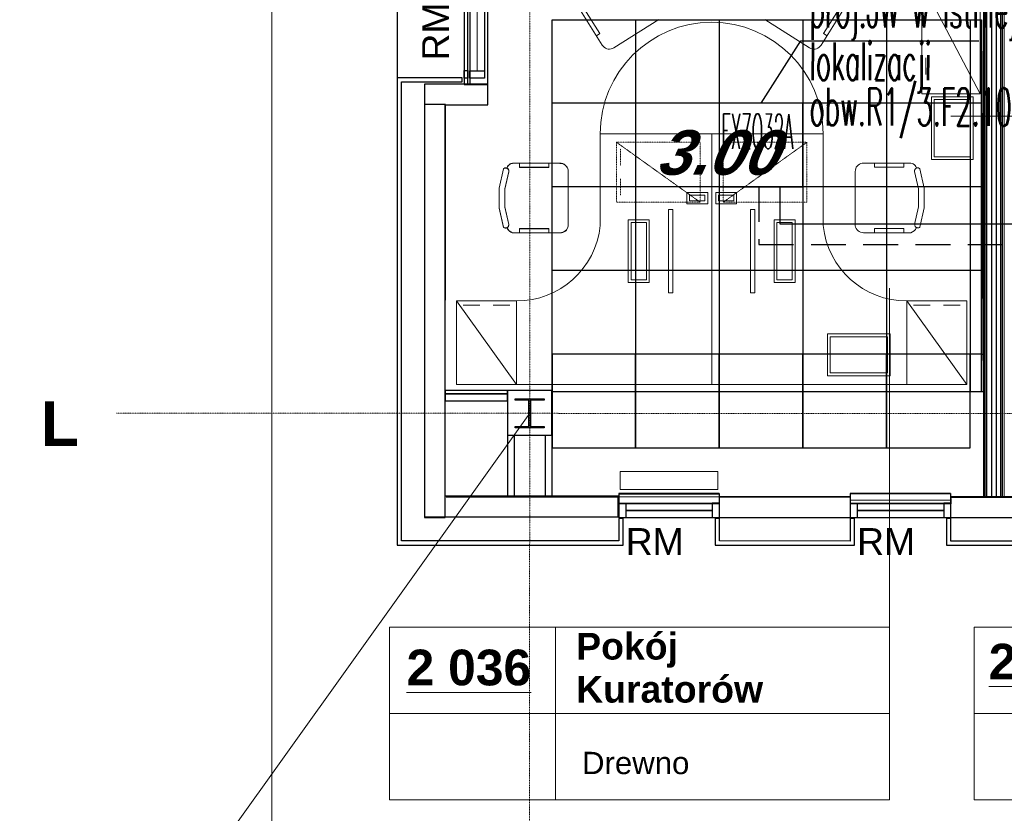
# Model space of a CAD drawing. Header units: millimetres. Extents: x -8838 to 31257, y -6224 to 3754.
# Tile 2 of 185: x -3639 to -2932, y -5550 to -4980. Entities that reach past the tile are written whole.
import ezdxf
from ezdxf.enums import TextEntityAlignment as Align

# ---------------------------------------------------------------- set-up
doc = ezdxf.new("R2010")
doc.units = ezdxf.units.MM
doc.header["$LTSCALE"] = 10
doc.header["$MEASUREMENT"] = 0
for name, pattern in [('DASHED', [0.75, 0.5, -0.25]), ('rzut 2 pietra$0$ArchiTECH.PC 2. Line Type', [0.0025, 0.0015, -0.001]), ('rzut 2 pietra$0$ArchiTECH.PC 5. Line Type', [0.0053, 0.003, -0.001, 0.0003, -0.001]), ('rzut 2 pietra$0$ArchiTECH.PC Solid Line Type', [0]), ('SUFIT_2 PIETRO$0$ArchiTECH.PC Solid Line Type', [0])]:
    doc.linetypes.add(name, pattern=pattern)
doc.layers.get('0').update_dxf_attribs({"linetype": 'CONTINUOUS', "lineweight": 9})
for name, color, linetype, lineweight in [('_Etap_5_klimatyzator_w starej_lokalizacji', 3, 'CONTINUOUS', 30), ('_Etap_5_opis', 7, 'CONTINUOUS', 30), ('_Etapy_opis', 7, 'CONTINUOUS', 18), ('IS_ARCH', 254, 'CONTINUOUS', 18), ('IS_FREON_GAZ', 22, 'DASHED', 30), ('IS_HC_FREON_CIECZ', 22, 'CONTINUOUS', 30), ('IS_UWAGI', 40, 'CONTINUOUS', 18)]:
    doc.layers.add(name, color=color, linetype=linetype, lineweight=lineweight)
for name, color, linetype in [('RP5_PODKLAD', 254, 'CONTINUOUS'), ('SUFIT_2 PIETRO$0$ELEM KONSTRUKCJI - inwent', 254, 'CONTINUOUS'), ('SUFIT_2 PIETRO$0$INWENTARYZACJA', 254, 'CONTINUOUS'), ('SUFIT_2 PIETRO$0$Kalka 1', 254, 'CONTINUOUS'), ('SUFIT_2 PIETRO$0$Layer248', 254, 'CONTINUOUS'), ('SUFIT_2 PIETRO$0$Layer79', 254, 'CONTINUOUS'), ('SUFIT_2 PIETRO$0$sciany projektowane', 254, 'CONTINUOUS'), ('SUFIT_2 PIETRO$0$SUFIT NOWY 39', 254, 'CONTINUOUS'), ('SUFIT_2 PIETRO$0$TYP SUFITÓW_NOWYCH', 254, 'CONTINUOUS')]:
    doc.layers.add(name, color=color, linetype=linetype)
doc.layers.get('0').freeze()
doc.styles.add('romans1', font='simplex.shx', dxfattribs={"width": 0.8})
doc.styles.add('rzut 2 pietra$0$ArchiTECHStyle1', font='arial.ttf', dxfattribs={"height": 0.16})
doc.styles.add('rzut 2 pietra$0$ArchiTECHStyle2', font='arialbd.ttf', dxfattribs={"height": 0.192})
doc.styles.add('SUFIT_2 PIETRO$0$ArchiTECHStyle1', font='arialbi.ttf', dxfattribs={"oblique": 15, "height": 0.32})

# ---------------------------------------------------------------- blocks, each defined once
blk = doc.blocks.new('jw_FXZQ32A')
blk.add_lwpolyline([(0, 0), (60, 0), (60, 60), (0, 60)], close=True)
at = {"color": 7, "style": 'romans1', "width": 0.35}
blk.add_text('FXZQ32A', height=25, rotation=359.91893, dxfattribs=at).set_placement((1.49, 27.37))

msp = doc.modelspace()

# ---------------------------------------------------------------- linework, layer by layer
at = {"layer": '_Etap_5_opis'}
for p, q in [((-3106.72, -5040.38), (-3078.28, -4995.56)), ((-3078.28, -4995.56), (-2950.4, -4995.56))]:
    msp.add_line(p, q, dxfattribs=at)
at = {"layer": '_Etapy_opis', "color": 3}
msp.add_lwpolyline([(3387.76, -3694.17), (-3457.77, -3694.17), (-3457.77, -5859.46), (4191.22, -5859.46), (4191.22, -3961.27), (3489.57, -3961.21), (3387.76, -3694.17)], dxfattribs=at)
at = {"layer": 'IS_ARCH', "linetype": 'rzut 2 pietra$0$ArchiTECH.PC 5. Line Type'}
for p, q in [((-3272.53, -3086.52), (-3272.84, -6170.68)), ((-3569.09, -5262.89), (7882.41, -5264.04))]:
    msp.add_line(p, q, dxfattribs=at)
at = {"layer": 'IS_ARCH', "linetype": 'rzut 2 pietra$0$ArchiTECH.PC Solid Line Type'}
for p, q in [((-3368.53, -3968.69), (-3367.72, -5022.08)), ((-3319.72, -4015.94), (-3319.72, -5026.89)), ((-3317.19, -5026.89), (-3317.19, -4018.43)), ((-3315.66, -4020.02), (-3315.66, -5026.89)), ((-3310.44, -5017.09), (-3310.44, -4024.08)), ((-3305.13, -4030.44), (-3305.13, -5022.43)), ((-3302.72, -5026.89), (-3302.72, -4032.94)), ((-2947.24, -4792.94), (-2947.24, -5322.97)), ((-2945.99, -5322.97), (-2945.99, -4792.94)), ((-2944.74, -5322.97), (-2944.74, -4792.94)), ((-2941.41, -4792.94), (-2941.41, -5322.97)), ((-2938.07, -4792.94), (-2938.07, -5322.97)), ((-2934.74, -5322.97), (-2934.74, -4792.94)), ((-2933.49, -5322.97), (-2933.49, -4792.94)), ((-2932.24, -5322.97), (-2932.24, -4792.94)), ((-2991.5, -4953.68), (-2991.5, -5033.68)), ((-2949.5, -5033.68), (-2991.5, -4953.68)), ((-2949.5, -5033.68), (-2949.5, -4953.68)), ((-3238.74, -4969.82), (-3220.67, -4998.62)), ((-3222.38, -4990.25), (-3233.54, -4972.46)), ((-3045.58, -4969.82), (-3063.65, -4998.62)), ((-3061.94, -4990.25), (-3050.78, -4972.46)), ((-3212.4, -5000.52), (-3180.21, -4980.32)), ((-3071.92, -5000.52), (-3104.11, -4980.32)), ((-3224.92, -4991.85), (-3222.38, -4990.25)), ((-3059.4, -4991.85), (-3061.94, -4990.25)), ((-3220.05, -4999.47), (-3220.67, -4998.62)), ((-3219.29, -5000.19), (-3220.05, -4999.47)), ((-3218.41, -5000.77), (-3219.29, -5000.19)), ((-3217.44, -5001.18), (-3218.41, -5000.77)), ((-3216.42, -5001.42), (-3217.44, -5001.18)), ((-3213.32, -5001.01), (-3214.33, -5001.33)), ((-3212.4, -5000.52), (-3213.32, -5001.01)), ((-3071.93, -5000.52), (-3071, -5001.01)), ((-3071, -5001.01), (-3070, -5001.33)), ((-3067.9, -5001.42), (-3066.88, -5001.18)), ((-3066.88, -5001.18), (-3065.91, -5000.77)), ((-3065.91, -5000.77), (-3065.03, -5000.19)), ((-3065.03, -5000.19), (-3064.27, -4999.47)), ((-3064.27, -4999.47), (-3063.65, -4998.62)), ((-3215.37, -5001.47), (-3216.42, -5001.42)), ((-3214.33, -5001.33), (-3215.37, -5001.47)), ((-3070, -5001.33), (-3068.95, -5001.47)), ((-3068.95, -5001.47), (-3067.9, -5001.42)), ((-2988.5, -5019.68), (-2988.5, -5007.68)), ((-3367.72, -5022.08), (-3367.72, -5354.53)), ((-3321.22, -5022.08), (-3367.72, -5022.08)), ((-3321.22, -5025.08), (-3321.22, -5022.08)), ((-3319.72, -5016.9), (-3317.23, -5016.9)), ((-3319.72, -5022.42), (-3319.72, -5016.9)), ((-3317.23, -5016.9), (-3317.23, -5022.42)), ((-3315.66, -5022.43), (-3315.66, -5017.09)), ((-3315.66, -5017.09), (-3305.22, -5017.09)), ((-3305.22, -5017.09), (-3305.22, -5022.43)), ((-3364.72, -5354.53), (-3364.72, -5025.08)), ((-3364.72, -5025.08), (-3321.22, -5025.08)), ((-3302.72, -5026.53), (-3348.29, -5026.53)), ((-3348.29, -5026.53), (-3348.29, -5337.58)), ((-3317.23, -5022.42), (-3319.72, -5022.42)), ((-3319.72, -5026.89), (-3302.72, -5026.89)), ((-3305.22, -5022.43), (-3315.66, -5022.43)), ((-3302.72, -5041.53), (-3302.72, -5026.53)), ((-2991.5, -5033.68), (-2949.5, -5033.68)), ((-2954.47, -5035.72), (-2984.47, -5035.72)), ((-2984.47, -5035.72), (-2984.47, -5080.72)), ((-2954.47, -5080.72), (-2954.47, -5035.72)), ((-2949.5, -5033.68), (-2949.5, -5033.68)), ((-3348.26, -5041.31), (-3348.29, -5337.31)), ((-3333.26, -5041.31), (-3348.26, -5041.31)), ((-3333.29, -5322.32), (-3333.26, -5041.31)), ((-3333.29, -5041.53), (-3302.72, -5041.53)), ((-3333.29, -5337.58), (-3333.29, -5041.53)), ((-2982.47, -5078.72), (-2982.47, -5037.72)), ((-2982.47, -5037.72), (-2956.47, -5037.72)), ((-2956.47, -5037.72), (-2956.47, -5078.72)), ((-2833.9, -5049.52), (-2970.65, -5049.53)), ((-3222.14, -5062.23), (-3222.14, -5128.17)), ((-3222.14, -5062.23), (-3142.16, -5062.23)), ((-3142.16, -5062.23), (-3142.16, -5242.23)), ((-3142.16, -5062.23), (-3142.16, -5242.23)), ((-3062.18, -5062.23), (-3142.16, -5062.23)), ((-3062.18, -5062.23), (-3062.18, -5128.17)), ((-3142.16, -5228.21), (-3142.16, -5068.21)), ((-2956.47, -5078.72), (-2982.47, -5078.72)), ((-3288.98, -5086.66), (-3288.64, -5085.83)), ((-3288.64, -5085.83), (-3288.15, -5085.07)), ((-3288.61, -5085.99), (-3288.12, -5085.24)), ((-3288.15, -5085.07), (-3287.53, -5084.43)), ((-3288.12, -5085.24), (-3287.5, -5084.6)), ((-3287.53, -5084.43), (-3286.8, -5083.91)), ((-3287.5, -5084.6), (-3286.77, -5084.08)), ((-3286.8, -5083.91), (-3285.98, -5083.54)), ((-3286.77, -5084.08), (-3285.95, -5083.71)), ((-3285.98, -5083.54), (-3285.11, -5083.34)), ((-3285.95, -5083.71), (-3285.08, -5083.51)), ((-3251.07, -5083.3), (-3285.07, -5083.3)), ((-3251.04, -5083.47), (-3285.04, -5083.47)), ((-3280.07, -5083.3), (-3280.07, -5086.3)), ((-3280.04, -5083.47), (-3280.04, -5086.47)), ((-3259.07, -5086.3), (-3259.07, -5083.3)), ((-3259.04, -5086.47), (-3259.04, -5083.47)), ((-3251.11, -5083.4), (-3250.07, -5083.45)), ((-3251.08, -5083.57), (-3250.04, -5083.62)), ((-3250.07, -5083.45), (-3249.05, -5083.7)), ((-3250.04, -5083.62), (-3249.02, -5083.87)), ((-3249.05, -5083.7), (-3248.09, -5084.12)), ((-3249.02, -5083.87), (-3248.06, -5084.29)), ((-3248.09, -5084.12), (-3247.23, -5084.71)), ((-3248.06, -5084.29), (-3247.2, -5084.88)), ((-3247.23, -5084.71), (-3246.49, -5085.45)), ((-3247.2, -5084.88), (-3246.46, -5085.62)), ((-3246.49, -5085.45), (-3245.9, -5086.32)), ((-3246.46, -5085.62), (-3245.87, -5086.48)), ((-3037.83, -5085.45), (-3038.42, -5086.32)), ((-3037.09, -5084.71), (-3037.83, -5085.45)), ((-3036.23, -5084.12), (-3037.09, -5084.71)), ((-3035.27, -5083.7), (-3036.23, -5084.12)), ((-3034.26, -5083.45), (-3035.27, -5083.7)), ((-3033.21, -5083.4), (-3034.26, -5083.45)), ((-3033.25, -5083.3), (-2999.25, -5083.3)), ((-3025.25, -5086.3), (-3025.25, -5083.3)), ((-3004.25, -5083.3), (-3004.25, -5086.3)), ((-2998.34, -5083.54), (-2999.21, -5083.34)), ((-2997.52, -5083.91), (-2998.34, -5083.54)), ((-2996.79, -5084.43), (-2997.52, -5083.91)), ((-2996.17, -5085.07), (-2996.79, -5084.43)), ((-2995.68, -5085.83), (-2996.17, -5085.07)), ((-2995.34, -5086.66), (-2995.68, -5085.83)), ((-2984.47, -5080.72), (-2954.47, -5080.72)), ((-3294.68, -5101.18), (-3291.55, -5087.3)), ((-3294.65, -5101.35), (-3291.53, -5087.47)), ((-3291.54, -5087.32), (-3291.23, -5087.07)), ((-3291.51, -5087.48), (-3291.2, -5087.24)), ((-3291.23, -5087.07), (-3290.87, -5086.88)), ((-3291.2, -5087.24), (-3290.84, -5087.05)), ((-3290.87, -5086.88), (-3290.49, -5086.75)), ((-3290.84, -5087.05), (-3290.46, -5086.92)), ((-3290.6, -5101.86), (-3287.64, -5089.32)), ((-3290.57, -5102.03), (-3287.61, -5089.49)), ((-3290.49, -5086.75), (-3290.09, -5086.7)), ((-3290.46, -5086.92), (-3290.06, -5086.87)), ((-3290.09, -5086.7), (-3289.69, -5086.71)), ((-3290.06, -5086.87), (-3289.66, -5086.88)), ((-3289.69, -5086.71), (-3289.29, -5086.8)), ((-3289.66, -5086.88), (-3289.26, -5086.97)), ((-3289.29, -5086.8), (-3288.92, -5086.95)), ((-3289.26, -5086.97), (-3288.89, -5087.12)), ((-3288.95, -5086.83), (-3288.61, -5085.99)), ((-3288.92, -5086.95), (-3288.58, -5087.17)), ((-3288.89, -5087.12), (-3288.55, -5087.33)), ((-3288.58, -5087.17), (-3288.28, -5087.44)), ((-3288.55, -5087.33), (-3288.25, -5087.61)), ((-3288.28, -5087.44), (-3288.04, -5087.75)), ((-3288.25, -5087.61), (-3288.01, -5087.92)), ((-3288.04, -5087.75), (-3287.85, -5088.11)), ((-3288.01, -5087.92), (-3287.82, -5088.28)), ((-3287.85, -5088.11), (-3287.73, -5088.49)), ((-3287.82, -5088.28), (-3287.7, -5088.66)), ((-3287.73, -5088.49), (-3287.67, -5088.89)), ((-3287.7, -5088.66), (-3287.65, -5089.06)), ((-3287.67, -5088.89), (-3287.69, -5089.3)), ((-3287.65, -5089.06), (-3287.66, -5089.46)), ((-3280.07, -5086.3), (-3259.07, -5086.3)), ((-3280.04, -5086.47), (-3259.04, -5086.47)), ((-3245.9, -5086.32), (-3245.47, -5087.27)), ((-3245.87, -5086.48), (-3245.44, -5087.44)), ((-3245.47, -5087.27), (-3245.23, -5088.29)), ((-3245.44, -5087.44), (-3245.2, -5088.46)), ((-3245.23, -5088.29), (-3245.18, -5089.33)), ((-3245.2, -5088.46), (-3245.15, -5089.5)), ((-3245.07, -5127.3), (-3245.07, -5089.3)), ((-3245.04, -5127.47), (-3245.04, -5089.47)), ((-3039.25, -5127.3), (-3039.25, -5089.3)), ((-3039.09, -5088.29), (-3039.14, -5089.33)), ((-3038.85, -5087.27), (-3039.09, -5088.29)), ((-3038.42, -5086.32), (-3038.85, -5087.27)), ((-3004.25, -5086.3), (-3025.25, -5086.3)), ((-2993.72, -5101.86), (-2996.68, -5089.32)), ((-2996.59, -5088.49), (-2996.65, -5088.89)), ((-2996.65, -5088.89), (-2996.63, -5089.3)), ((-2996.47, -5088.11), (-2996.59, -5088.49)), ((-2996.29, -5087.75), (-2996.47, -5088.11)), ((-2996.04, -5087.44), (-2996.29, -5087.75)), ((-2995.74, -5087.17), (-2996.04, -5087.44)), ((-2995.4, -5086.95), (-2995.74, -5087.17)), ((-2995.03, -5086.8), (-2995.4, -5086.95)), ((-2994.64, -5086.71), (-2995.03, -5086.8)), ((-2994.23, -5086.7), (-2994.64, -5086.71)), ((-2993.83, -5086.75), (-2994.23, -5086.7)), ((-2993.45, -5086.88), (-2993.83, -5086.75)), ((-2993.1, -5087.07), (-2993.45, -5086.88)), ((-2992.78, -5087.32), (-2993.1, -5087.07)), ((-2989.64, -5101.18), (-2992.77, -5087.3)), ((-3294.68, -5115.41), (-3294.68, -5101.18)), ((-3294.65, -5115.58), (-3294.65, -5101.35)), ((-3290.6, -5114.74), (-3290.6, -5101.86)), ((-3290.57, -5114.9), (-3290.57, -5102.03)), ((-3145.02, -5104.43), (-3160.02, -5104.43)), ((-3160.02, -5104.43), (-3160.02, -5112.43)), ((-3158.02, -5110.43), (-3158.02, -5106.43)), ((-3158.02, -5106.43), (-3147.02, -5106.43)), ((-3147.02, -5106.43), (-3147.02, -5110.43)), ((-3145.02, -5112.43), (-3145.02, -5104.43)), ((-3139.31, -5112.43), (-3139.31, -5104.43)), ((-3139.31, -5104.43), (-3124.31, -5104.43)), ((-3126.31, -5106.43), (-3137.31, -5106.43)), ((-3137.31, -5106.43), (-3137.31, -5110.43)), ((-3126.31, -5110.43), (-3126.31, -5106.43)), ((-3124.31, -5104.43), (-3124.31, -5112.43)), ((-2993.72, -5114.74), (-2993.72, -5101.86)), ((-2989.64, -5115.41), (-2989.64, -5101.18)), ((-3160.02, -5112.43), (-3145.02, -5112.43)), ((-3147.02, -5110.43), (-3158.02, -5110.43)), ((-3124.31, -5112.43), (-3139.31, -5112.43)), ((-3137.31, -5110.43), (-3126.31, -5110.43)), ((-3291.55, -5129.29), (-3294.68, -5115.41)), ((-3291.53, -5129.46), (-3294.65, -5115.58)), ((-3287.64, -5127.27), (-3290.6, -5114.74)), ((-3287.61, -5127.44), (-3290.57, -5114.9)), ((-3173.09, -5176.5), (-3173.09, -5116.5)), ((-3173.09, -5116.5), (-3170.09, -5116.5)), ((-3170.09, -5116.5), (-3170.09, -5176.5)), ((-3114.23, -5116.5), (-3114.23, -5176.5)), ((-3111.23, -5116.5), (-3114.23, -5116.5)), ((-3111.23, -5176.5), (-3111.23, -5116.5)), ((-2996.68, -5127.27), (-2993.72, -5114.74)), ((-2992.77, -5129.29), (-2989.64, -5115.41)), ((-3287.87, -5128.16), (-3288.02, -5128.54)), ((-3287.84, -5128.32), (-3287.99, -5128.71)), ((-3287.79, -5127.75), (-3287.87, -5128.16)), ((-3287.76, -5127.92), (-3287.84, -5128.32)), ((-3287.78, -5127.34), (-3287.79, -5127.75)), ((-3287.75, -5127.51), (-3287.76, -5127.92)), ((-3245.07, -5127.29), (-3245.15, -5128.34)), ((-3245.04, -5127.46), (-3245.12, -5128.51)), ((-3201.98, -5169), (-3201.98, -5124)), ((-3201.98, -5124), (-3186.98, -5124)), ((-3188.98, -5126), (-3199.98, -5126)), ((-3199.98, -5126), (-3199.98, -5167)), ((-3188.98, -5167), (-3188.98, -5126)), ((-3186.98, -5124), (-3186.98, -5169)), ((-3097.34, -5124), (-3097.34, -5169)), ((-3082.34, -5124), (-3097.34, -5124)), ((-3095.34, -5126), (-3084.34, -5126)), ((-3095.34, -5167), (-3095.34, -5126)), ((-3084.34, -5126), (-3084.34, -5167)), ((-3082.34, -5169), (-3082.34, -5124)), ((-3039.25, -5127.29), (-3039.17, -5128.34)), ((-2996.54, -5127.34), (-2996.53, -5127.75)), ((-2996.53, -5127.75), (-2996.45, -5128.16)), ((-2996.45, -5128.16), (-2996.3, -5128.54)), ((-3291.19, -5129.5), (-3291.53, -5129.27)), ((-3291.17, -5129.67), (-3291.5, -5129.44)), ((-3290.82, -5129.67), (-3291.19, -5129.5)), ((-3290.79, -5129.84), (-3291.17, -5129.67)), ((-3290.42, -5129.77), (-3290.82, -5129.67)), ((-3290.39, -5129.94), (-3290.79, -5129.84)), ((-3290.01, -5129.8), (-3290.42, -5129.77)), ((-3289.98, -5129.96), (-3290.39, -5129.94)), ((-3289.6, -5129.75), (-3290.01, -5129.8)), ((-3289.57, -5129.92), (-3289.98, -5129.96)), ((-3289.21, -5129.63), (-3289.6, -5129.75)), ((-3289.18, -5129.8), (-3289.57, -5129.92)), ((-3288.84, -5129.44), (-3289.21, -5129.63)), ((-3288.81, -5129.61), (-3289.18, -5129.8)), ((-3288.26, -5130.94), (-3288.9, -5129.76)), ((-3288.23, -5131.11), (-3288.88, -5129.93)), ((-3288.52, -5129.19), (-3288.84, -5129.44)), ((-3288.49, -5129.36), (-3288.81, -5129.61)), ((-3288.24, -5128.89), (-3288.52, -5129.19)), ((-3288.21, -5129.05), (-3288.49, -5129.36)), ((-3287.37, -5131.96), (-3288.26, -5130.94)), ((-3288.02, -5128.54), (-3288.24, -5128.89)), ((-3287.34, -5132.13), (-3288.23, -5131.11)), ((-3287.99, -5128.71), (-3288.21, -5129.05)), ((-3286.29, -5132.76), (-3287.37, -5131.96)), ((-3286.26, -5132.93), (-3287.34, -5132.13)), ((-3285.05, -5133.3), (-3286.29, -5132.76)), ((-3285.03, -5133.47), (-3286.26, -5132.93)), ((-3285.07, -5133.3), (-3251.07, -5133.3)), ((-3285.04, -5133.47), (-3251.04, -5133.47)), ((-3259.07, -5130.3), (-3280.07, -5130.3)), ((-3280.07, -5130.3), (-3280.07, -5133.3)), ((-3259.04, -5130.47), (-3280.04, -5130.47)), ((-3280.04, -5130.47), (-3280.04, -5133.47)), ((-3259.07, -5133.3), (-3259.07, -5130.3)), ((-3259.04, -5133.47), (-3259.04, -5130.47)), ((-3250.03, -5133.22), (-3251.08, -5133.3)), ((-3250, -5133.39), (-3251.05, -5133.46)), ((-3249.01, -5132.96), (-3250.03, -5133.22)), ((-3248.98, -5133.13), (-3250, -5133.39)), ((-3248.05, -5132.52), (-3249.01, -5132.96)), ((-3248.02, -5132.69), (-3248.98, -5133.13)), ((-3247.19, -5131.92), (-3248.05, -5132.52)), ((-3247.16, -5132.09), (-3248.02, -5132.69)), ((-3246.45, -5131.18), (-3247.19, -5131.92)), ((-3246.42, -5131.35), (-3247.16, -5132.09)), ((-3245.85, -5130.32), (-3246.45, -5131.18)), ((-3245.82, -5130.49), (-3246.42, -5131.35)), ((-3245.41, -5129.36), (-3245.85, -5130.32)), ((-3245.38, -5129.53), (-3245.82, -5130.49)), ((-3245.15, -5128.34), (-3245.41, -5129.36)), ((-3245.12, -5128.51), (-3245.38, -5129.53)), ((-3039.17, -5128.34), (-3038.91, -5129.36)), ((-3038.91, -5129.36), (-3038.48, -5130.32)), ((-3038.48, -5130.32), (-3037.88, -5131.18)), ((-3037.88, -5131.18), (-3037.13, -5131.92)), ((-3037.13, -5131.92), (-3036.27, -5132.52)), ((-3036.27, -5132.52), (-3035.31, -5132.96)), ((-3035.31, -5132.96), (-3034.29, -5133.22)), ((-3034.29, -5133.22), (-3033.25, -5133.3)), ((-2999.25, -5133.3), (-3033.25, -5133.3)), ((-3025.25, -5133.3), (-3025.25, -5130.3)), ((-3025.25, -5130.3), (-3004.25, -5130.3)), ((-3004.25, -5130.3), (-3004.25, -5133.3)), ((-2999.27, -5133.3), (-2998.03, -5132.76)), ((-2998.03, -5132.76), (-2996.95, -5131.96)), ((-2996.95, -5131.96), (-2996.06, -5130.94)), ((-2996.3, -5128.54), (-2996.08, -5128.89)), ((-2996.08, -5128.89), (-2995.81, -5129.19)), ((-2996.06, -5130.94), (-2995.42, -5129.76)), ((-2995.81, -5129.19), (-2995.48, -5129.44)), ((-2995.48, -5129.44), (-2995.11, -5129.63)), ((-2995.11, -5129.63), (-2994.72, -5129.75)), ((-2994.72, -5129.75), (-2994.31, -5129.8)), ((-2994.31, -5129.8), (-2993.9, -5129.77)), ((-2993.9, -5129.77), (-2993.5, -5129.67)), ((-2993.5, -5129.67), (-2993.13, -5129.5)), ((-2993.13, -5129.5), (-2992.79, -5129.27)), ((-3186.98, -5169), (-3201.98, -5169)), ((-3199.98, -5167), (-3188.98, -5167)), ((-3097.34, -5169), (-3082.34, -5169)), ((-3084.34, -5167), (-3095.34, -5167)), ((-3170.09, -5176.5), (-3173.09, -5176.5)), ((-3114.23, -5176.5), (-3111.23, -5176.5)), ((-3014.62, -5416.5), (-3014.62, -5173.03)), ((-3325.16, -5242.23), (-3325.16, -5182.23)), ((-3325.16, -5182.23), (-3282.16, -5182.23)), ((-3282.16, -5242.23), (-3325.16, -5182.23)), ((-3282.16, -5182.23), (-3282.16, -5242.23)), ((-3282.16, -5242.23), (-3282.16, -5182.23)), ((-3002.16, -5242.23), (-3002.16, -5182.23)), ((-3002.16, -5182.23), (-2959.16, -5182.23)), ((-2959.16, -5242.23), (-3002.16, -5182.23)), ((-3002.16, -5242.23), (-3002.16, -5182.23)), ((-2959.16, -5182.23), (-2959.16, -5242.23)), ((-3308.41, -5185.23), (-3320.41, -5185.23)), ((-3286.91, -5185.23), (-3298.91, -5185.23)), ((-2985.41, -5185.23), (-2997.41, -5185.23)), ((-2963.91, -5185.23), (-2975.91, -5185.23)), ((-3014.07, -5205.95), (-3059.07, -5205.95)), ((-3059.07, -5205.95), (-3059.07, -5235.95)), ((-3014.07, -5235.95), (-3014.07, -5205.95)), ((-3057.07, -5233.95), (-3057.07, -5207.95)), ((-3057.07, -5207.95), (-3016.07, -5207.95)), ((-3016.07, -5207.95), (-3016.07, -5233.95)), ((-3016.07, -5233.95), (-3057.07, -5233.95)), ((-3059.07, -5235.95), (-3014.07, -5235.95)), ((-3333.29, -5246.54), (-3333.29, -5249.04)), ((-3288.75, -5246.54), (-3333.29, -5246.54)), ((-3288.75, -5246.54), (-3333.29, -5246.54)), ((-3333.29, -5246.54), (-3333.29, -5254.04)), ((-3282.16, -5242.23), (-3325.16, -5242.23)), ((-3288.75, -5249.04), (-3288.75, -5246.54)), ((-3288.75, -5254.04), (-3288.75, -5246.54)), ((-3256.75, -5246.54), (-3288.75, -5246.54)), ((-3288.75, -5246.54), (-3288.75, -5278.54)), ((-3256.75, -5246.54), (-3288.75, -5246.54)), ((-3288.75, -5246.54), (-3288.75, -5278.54)), ((-3282.16, -5242.23), (-3282.16, -5242.23)), ((-3282.16, -5242.23), (-2998.15, -5242.23)), ((-3256.75, -5278.54), (-3256.75, -5246.54)), ((-3256.75, -5246.54), (-3256.75, -5246.54)), ((-3256.75, -5278.54), (-3256.75, -5246.54)), ((-3256.75, -5246.54), (-3256.75, -5246.54)), ((-2959.16, -5242.23), (-3002.16, -5242.23)), ((-2959.16, -5242.23), (-2959.16, -5242.23)), ((-3333.29, -5249.04), (-3288.75, -5249.04)), ((-3288.75, -5249.04), (-3333.29, -5249.04)), ((-3333.29, -5254.04), (-3288.75, -5254.04)), ((-3283.25, -5252.42), (-3262.25, -5252.42)), ((-3283.25, -5253.42), (-3283.25, -5252.42)), ((-3283.25, -5252.42), (-3262.25, -5252.42)), ((-3283.25, -5253.42), (-3283.25, -5252.42)), ((-3273.25, -5253.42), (-3283.25, -5253.42)), ((-3273.25, -5253.42), (-3283.25, -5253.42)), ((-3273.25, -5272.42), (-3273.25, -5253.42)), ((-3273.25, -5272.42), (-3273.25, -5253.42)), ((-3262.25, -5253.42), (-3272.25, -5253.42)), ((-3272.25, -5253.42), (-3272.25, -5272.42)), ((-3262.25, -5253.42), (-3272.25, -5253.42)), ((-3272.25, -5253.42), (-3272.25, -5272.42)), ((-3262.25, -5252.42), (-3262.25, -5253.42)), ((-3262.25, -5252.42), (-3262.25, -5253.42)), ((-3283.25, -5273.42), (-3283.25, -5272.42)), ((-3283.25, -5272.42), (-3273.25, -5272.42)), ((-3283.25, -5273.42), (-3283.25, -5272.42)), ((-3283.25, -5272.42), (-3273.25, -5272.42)), ((-3262.25, -5273.42), (-3283.25, -5273.42)), ((-3262.25, -5273.42), (-3283.25, -5273.42)), ((-3272.25, -5272.42), (-3262.25, -5272.42)), ((-3272.25, -5272.42), (-3262.25, -5272.42)), ((-3262.25, -5272.42), (-3262.25, -5273.42)), ((-3262.25, -5272.42), (-3262.25, -5273.42)), ((-3288.75, -5278.54), (-3256.75, -5278.54)), ((-3288.75, -5278.54), (-3256.75, -5278.54)), ((-3283.75, -5278.94), (-3288.75, -5278.94)), ((-3288.75, -5278.94), (-3288.75, -5322.61)), ((-3283.75, -5322.61), (-3283.75, -5278.94)), ((-3256.68, -5278.94), (-3261.68, -5278.94)), ((-3261.68, -5278.94), (-3261.68, -5322.61)), ((-3256.68, -5322.61), (-3256.68, -5278.94)), ((-3207.77, -5304.67), (-3207.77, -5317.67)), ((-3137.77, -5304.67), (-3207.77, -5304.67)), ((-3207.77, -5304.67), (-3207.77, -5317.67)), ((-3137.77, -5304.67), (-3207.77, -5304.67)), ((-3137.77, -5317.67), (-3137.77, -5304.67)), ((-3137.77, -5317.67), (-3137.77, -5304.67)), ((-3207.77, -5317.67), (-3137.77, -5317.67)), ((-3207.77, -5317.67), (-3137.77, -5317.67)), ((-3209.27, -5322.33), (-3333.29, -5322.32)), ((-3332.75, -5322.94), (-3208.73, -5322.95)), ((-3288.75, -5322.61), (-3283.75, -5322.61)), ((-3261.68, -5322.61), (-3256.68, -5322.61)), ((-3209.27, -5337.33), (-3209.27, -5322.33)), ((-3136.73, -5320.49), (-3208.73, -5320.55)), ((-3208.73, -5320.55), (-3208.73, -5322.55)), ((-3136.73, -5320.9), (-3208.73, -5320.95)), ((-3208.73, -5320.95), (-3208.73, -5322.95)), ((-3208.73, -5322.55), (-3208.73, -5337.55)), ((-3208.73, -5322.55), (-3208.73, -5327.55)), ((-3208.73, -5322.95), (-3136.73, -5322.96)), ((-3208.73, -5322.95), (-3208.73, -5327.95)), ((-3208.73, -5322.95), (-3208.73, -5337.95)), ((-3136.73, -5320.49), (-3136.72, -5327.49)), ((-3136.73, -5320.9), (-3136.72, -5327.9)), ((-3136.73, -5322.56), (-3042.73, -5322.57)), ((-3136.73, -5322.56), (-3136.73, -5337.56)), ((-3136.73, -5322.96), (-3136.73, -5337.96)), ((-3136.73, -5322.96), (-3042.73, -5322.97)), ((-2970.73, -5320.37), (-3042.73, -5320.42)), ((-3042.73, -5320.42), (-3042.73, -5322.42)), ((-2970.73, -5320.77), (-3042.73, -5320.82)), ((-3042.73, -5320.82), (-3042.73, -5322.82)), ((-3042.73, -5322.42), (-3042.73, -5327.42)), ((-3042.73, -5322.57), (-3042.73, -5337.57)), ((-3042.73, -5322.82), (-3042.73, -5327.82)), ((-3042.73, -5322.97), (-3042.73, -5337.97)), ((-3042.73, -5325.32), (-2970.72, -5325.27)), ((-2970.73, -5322.57), (-2970.74, -5337.57)), ((-2970.73, -5322.98), (-2970.74, -5337.98)), ((-2970.73, -5320.37), (-2970.72, -5327.37)), ((-2970.73, -5320.77), (-2970.72, -5327.77)), ((-2970.73, -5322.57), (-2923.75, -5322.58)), ((-2970.73, -5322.98), (-2923.75, -5322.98)), ((-2947.24, -5322.97), (-2932.24, -5322.97)), ((-3136.74, -5327.49), (-3208.73, -5327.55)), ((-3208.73, -5327.55), (-3208.72, -5337.55)), ((-3208.73, -5327.55), (-3208.72, -5337.55)), ((-3203.73, -5327.55), (-3208.73, -5327.55)), ((-3136.74, -5327.9), (-3208.73, -5327.95)), ((-3203.73, -5327.95), (-3208.73, -5327.95)), ((-3208.73, -5327.95), (-3208.72, -5337.95)), ((-3208.73, -5327.95), (-3208.72, -5337.95)), ((-3203.73, -5327.55), (-3203.72, -5337.55)), ((-3203.73, -5327.95), (-3203.72, -5337.95)), ((-3141.73, -5332.5), (-3203.73, -5332.55)), ((-3141.73, -5332.9), (-3203.73, -5332.95)), ((-3136.74, -5327.49), (-3141.74, -5327.5)), ((-3141.74, -5327.5), (-3141.73, -5337.5)), ((-3136.74, -5327.9), (-3141.74, -5327.9)), ((-3141.74, -5327.9), (-3141.73, -5337.9)), ((-3136.74, -5327.49), (-3136.73, -5337.49)), ((-3136.74, -5327.49), (-3136.73, -5337.49)), ((-3136.74, -5327.9), (-3136.73, -5337.9)), ((-3136.74, -5327.9), (-3136.73, -5337.9)), ((-2970.74, -5327.51), (-3042.73, -5327.57)), ((-3042.73, -5327.57), (-3042.72, -5337.57)), ((-3042.73, -5327.57), (-3042.72, -5337.57)), ((-3037.73, -5327.57), (-3042.73, -5327.57)), ((-2970.74, -5327.92), (-3042.73, -5327.97)), ((-3037.73, -5327.97), (-3042.73, -5327.97)), ((-3042.73, -5327.97), (-3042.72, -5337.97)), ((-3042.73, -5327.97), (-3042.72, -5337.97)), ((-3037.73, -5327.57), (-3037.72, -5337.57)), ((-3037.73, -5327.97), (-3037.72, -5337.97)), ((-2975.73, -5332.52), (-3037.73, -5332.57)), ((-2975.73, -5332.92), (-3037.73, -5332.97)), ((-2970.74, -5327.51), (-2975.74, -5327.52)), ((-2975.74, -5327.52), (-2975.73, -5337.52)), ((-2970.74, -5327.92), (-2975.74, -5327.92)), ((-2975.74, -5327.92), (-2975.73, -5337.92)), ((-2970.74, -5327.51), (-2970.73, -5337.51)), ((-2970.74, -5327.51), (-2970.73, -5337.51)), ((-2970.74, -5327.92), (-2970.73, -5337.92)), ((-3348.29, -5337.31), (-3209.27, -5337.33)), ((-3348.29, -5337.31), (-3348.29, -5337.31)), ((-3348.29, -5337.58), (-3333.29, -5337.58)), ((-2856.76, -5337.93), (-3208.73, -5337.93)), ((-3205.73, -5338.34), (-3208.73, -5338.34)), ((-3208.73, -5338.34), (-3208.73, -5354.55)), ((-3205.73, -5357.55), (-3205.73, -5338.34)), ((-3136.6, -5338.34), (-3139.6, -5338.34)), ((-3139.6, -5338.34), (-3139.6, -5357.55)), ((-3136.6, -5354.56), (-3136.6, -5338.34)), ((-3039.73, -5338.34), (-3042.73, -5338.34)), ((-3042.73, -5338.34), (-3042.73, -5354.57)), ((-3039.73, -5357.57), (-3039.73, -5338.34)), ((-2970.64, -5338.34), (-2973.64, -5338.34)), ((-2973.64, -5338.34), (-2973.64, -5357.57)), ((-2970.64, -5354.57), (-2970.64, -5338.34)), ((-3367.76, -5354.53), (-3367.76, -5357.53)), ((-3367.72, -5354.53), (-3367.76, -5354.53)), ((-3367.76, -5357.53), (-3205.73, -5357.55)), ((-3208.73, -5354.55), (-3364.72, -5354.53)), ((-3139.6, -5357.55), (-3039.73, -5357.57)), ((-3042.73, -5354.57), (-3136.6, -5354.56)), ((-2973.64, -5357.57), (-2920.75, -5357.58)), ((-2923.75, -5354.58), (-2970.64, -5354.57)), ((-3373.42, -5416.5), (-3014.62, -5416.5)), ((-3373.42, -5416.5), (-3373.42, -5540.42)), ((-3254.18, -5416.5), (-3254.18, -5540.42)), ((-3014.62, -5416.5), (-3014.62, -5540.42)), ((-2953.94, -5416.5), (-2595.14, -5416.5)), ((-2953.94, -5416.5), (-2953.94, -5540.42)), ((-3373.42, -5478.46), (-3014.62, -5478.46)), ((-2953.94, -5478.46), (-2595.14, -5478.46)), ((-3373.42, -5540.42), (-3014.62, -5540.42)), ((-2953.94, -5540.42), (-2595.14, -5540.42))]:
    msp.add_line(p, q, dxfattribs=at)
at = {"layer": 'IS_ARCH', "linetype": 'rzut 2 pietra$0$ArchiTECH.PC 2. Line Type'}
for p, q in [((-3150.49, -5068.35), (-3210.49, -5068.35)), ((-3210.49, -5068.35), (-3210.49, -5111.35)), ((-3150.49, -5111.35), (-3210.49, -5068.35)), ((-3150.49, -5111.35), (-3150.49, -5068.35)), ((-3133.83, -5111.35), (-3133.83, -5068.35)), ((-3133.83, -5068.35), (-3073.83, -5068.35)), ((-3133.83, -5111.35), (-3073.83, -5068.35)), ((-3073.83, -5068.35), (-3073.83, -5111.35)), ((-3207.49, -5085.1), (-3207.49, -5073.1)), ((-3076.83, -5085.1), (-3076.83, -5073.1)), ((-3207.49, -5106.6), (-3207.49, -5094.6)), ((-3076.83, -5106.6), (-3076.83, -5094.6)), ((-3210.49, -5111.35), (-3150.49, -5111.35)), ((-3150.49, -5111.35), (-3150.49, -5111.35)), ((-3073.83, -5111.35), (-3133.83, -5111.35)), ((-3133.83, -5111.35), (-3133.83, -5111.35))]:
    msp.add_line(p, q, dxfattribs=at)
at = {"layer": 'IS_ARCH', "linetype": 'rzut 2 pietra$0$ArchiTECH.PC Solid Line Type'}
for centre, radius, start, end in [((-3142.16, -5062.23), 79.98, 0, 180), ((-3282.05, -5122.01), 60.22, 269.89072, 354.1235), ((-3002.28, -5122.01), 60.22, 185.8765, 270.10928)]:
    msp.add_arc(centre, radius, start, end, dxfattribs=at)
at = {"layer": 'IS_FREON_GAZ', "ltscale": 5}
msp.add_lwpolyline([(-3108.39, -5100.38), (-3108.39, -5141.83), (-1855.32, -5141.83), (-1855.32, -4891.58)], dxfattribs=at)
at = {"layer": 'IS_HC_FREON_CIECZ'}
msp.add_lwpolyline([(-3093.39, -5100.38), (-3093.39, -5126.83), (-1866.26, -5126.83), (-1866.26, -4891.58)], dxfattribs=at)
at = {"layer": 'IS_UWAGI'}
msp.add_line((-3272.75, -5262.92), (-3638.62, -5775.08), dxfattribs=at)
at = {"layer": 'RP5_PODKLAD', "color": 253, "ltscale": 3}
for points in [[(-3196.72, -5220.34), (-3256.72, -5220.34), (-3256.72, -5287.78), (-3196.72, -5287.78)], [(-3136.72, -5220.34), (-3196.72, -5220.34), (-3196.72, -5287.78), (-3136.72, -5287.78)], [(-3076.72, -5220.34), (-3136.72, -5220.34), (-3136.72, -5287.78), (-3076.72, -5287.78)], [(-3016.72, -5220.34), (-3076.72, -5220.34), (-3076.72, -5287.78), (-3016.72, -5287.78)], [(-2956.72, -5220.34), (-3016.72, -5220.34), (-3016.72, -5287.78), (-2956.72, -5287.78)]]:
    msp.add_lwpolyline(points, close=True, dxfattribs=at)
at = {"layer": 'SUFIT_2 PIETRO$0$ELEM KONSTRUKCJI - inwent', "linetype": 'SUFIT_2 PIETRO$0$ArchiTECH.PC Solid Line Type'}
for p, q in [((-3256.75, -5246.54), (-3288.75, -5246.54)), ((-3288.75, -5246.54), (-3288.75, -5278.54)), ((-3256.75, -5278.54), (-3256.75, -5246.54)), ((-3256.75, -5246.54), (-3256.75, -5246.54)), ((-3283.25, -5252.42), (-3262.25, -5252.42)), ((-3283.25, -5253.42), (-3283.25, -5252.42)), ((-3283.25, -5252.42), (-3262.25, -5252.42)), ((-3283.25, -5253.42), (-3283.25, -5252.42)), ((-3273.25, -5253.42), (-3283.25, -5253.42)), ((-3273.25, -5253.42), (-3283.25, -5253.42)), ((-3273.25, -5272.42), (-3273.25, -5253.42)), ((-3273.25, -5272.42), (-3273.25, -5253.42)), ((-3262.25, -5253.42), (-3272.25, -5253.42)), ((-3272.25, -5253.42), (-3272.25, -5272.42)), ((-3262.25, -5253.42), (-3272.25, -5253.42)), ((-3272.25, -5253.42), (-3272.25, -5272.42)), ((-3262.25, -5252.42), (-3262.25, -5253.42)), ((-3262.25, -5252.42), (-3262.25, -5253.42)), ((-3283.25, -5273.42), (-3283.25, -5272.42)), ((-3283.25, -5272.42), (-3273.25, -5272.42)), ((-3283.25, -5273.42), (-3283.25, -5272.42)), ((-3283.25, -5272.42), (-3273.25, -5272.42)), ((-3262.25, -5273.42), (-3283.25, -5273.42)), ((-3262.25, -5273.42), (-3283.25, -5273.42)), ((-3272.25, -5272.42), (-3262.25, -5272.42)), ((-3272.25, -5272.42), (-3262.25, -5272.42)), ((-3262.25, -5272.42), (-3262.25, -5273.42)), ((-3262.25, -5272.42), (-3262.25, -5273.42)), ((-3288.75, -5278.54), (-3256.75, -5278.54))]:
    msp.add_line(p, q, dxfattribs=at)
at = {"layer": 'SUFIT_2 PIETRO$0$INWENTARYZACJA', "linetype": 'SUFIT_2 PIETRO$0$ArchiTECH.PC Solid Line Type'}
for p, q in [((-3368.53, -3968.69), (-3367.72, -5022.08)), ((-3319.72, -4015.94), (-3319.72, -5026.89)), ((-3317.19, -5026.89), (-3317.19, -4018.43)), ((-3315.66, -4020.02), (-3315.66, -5026.89)), ((-3305.13, -4030.44), (-3305.13, -5022.43)), ((-3302.72, -5026.89), (-3302.72, -4032.94)), ((-3367.72, -5022.08), (-3367.72, -5354.53)), ((-3321.22, -5022.08), (-3367.72, -5022.08)), ((-3321.22, -5025.08), (-3321.22, -5022.08)), ((-3319.72, -5022.42), (-3319.72, -5016.9)), ((-3319.72, -5016.9), (-3317.23, -5016.9)), ((-3317.23, -5016.9), (-3317.23, -5022.42)), ((-3315.66, -5017.09), (-3305.22, -5017.09)), ((-3315.66, -5022.43), (-3315.66, -5017.09)), ((-3305.22, -5017.09), (-3305.22, -5022.43)), ((-3364.72, -5354.53), (-3364.72, -5025.08)), ((-3364.72, -5025.08), (-3321.22, -5025.08)), ((-3302.72, -5026.53), (-3348.29, -5026.53)), ((-3348.29, -5026.53), (-3348.29, -5337.58)), ((-3317.23, -5022.42), (-3319.72, -5022.42)), ((-3319.72, -5026.89), (-3302.72, -5026.89)), ((-3305.22, -5022.43), (-3315.66, -5022.43)), ((-3302.72, -5041.53), (-3302.72, -5026.53)), ((-3348.26, -5041.31), (-3348.29, -5337.31)), ((-3333.26, -5041.31), (-3348.26, -5041.31)), ((-3333.29, -5322.32), (-3333.26, -5041.31)), ((-3333.29, -5041.53), (-3302.72, -5041.53)), ((-3333.29, -5337.58), (-3333.29, -5041.53)), ((-3283.75, -5278.94), (-3288.75, -5278.94)), ((-3288.75, -5278.94), (-3288.75, -5322.61)), ((-3283.75, -5322.61), (-3283.75, -5278.94)), ((-3256.68, -5278.94), (-3261.68, -5278.94)), ((-3261.68, -5278.94), (-3261.68, -5322.61)), ((-3256.68, -5322.61), (-3256.68, -5278.94)), ((-3209.27, -5322.33), (-3333.29, -5322.32)), ((-3332.75, -5322.94), (-3208.73, -5322.95)), ((-3288.75, -5322.61), (-3283.75, -5322.61)), ((-3261.68, -5322.61), (-3256.68, -5322.61)), ((-3209.27, -5337.33), (-3209.27, -5322.33)), ((-3136.73, -5320.49), (-3208.73, -5320.55)), ((-3208.73, -5320.55), (-3208.73, -5322.55)), ((-3136.73, -5320.9), (-3208.73, -5320.95)), ((-3208.73, -5320.95), (-3208.73, -5322.95)), ((-3208.73, -5322.55), (-3208.73, -5327.55)), ((-3208.73, -5322.55), (-3208.73, -5337.55)), ((-3208.73, -5322.95), (-3208.73, -5337.95)), ((-3208.73, -5322.95), (-3208.73, -5327.95)), ((-3136.73, -5320.49), (-3136.72, -5327.49)), ((-3136.73, -5320.9), (-3136.72, -5327.9)), ((-3136.73, -5322.56), (-3136.73, -5337.56)), ((-3136.73, -5322.56), (-3042.73, -5322.57)), ((-3136.73, -5322.96), (-3042.73, -5322.97)), ((-3136.73, -5322.96), (-3136.73, -5337.96)), ((-2970.73, -5320.37), (-3042.73, -5320.42)), ((-3042.73, -5320.42), (-3042.73, -5322.42)), ((-2970.73, -5320.77), (-3042.73, -5320.82)), ((-3042.73, -5320.82), (-3042.73, -5322.82)), ((-3042.73, -5322.42), (-3042.73, -5327.42)), ((-3042.73, -5322.57), (-3042.73, -5337.57)), ((-3042.73, -5322.82), (-3042.73, -5327.82)), ((-3042.73, -5322.97), (-3042.73, -5337.97)), ((-2970.73, -5322.57), (-2970.74, -5337.57)), ((-2970.73, -5322.98), (-2970.74, -5337.98)), ((-2970.73, -5320.37), (-2970.72, -5327.37)), ((-2970.73, -5320.77), (-2970.72, -5327.77)), ((-2970.73, -5322.57), (-2923.75, -5322.58)), ((-2970.73, -5322.98), (-2923.75, -5322.98)), ((-3136.74, -5327.49), (-3208.73, -5327.55)), ((-3203.73, -5327.55), (-3208.73, -5327.55)), ((-3208.73, -5327.55), (-3208.72, -5337.55)), ((-3208.73, -5327.55), (-3208.72, -5337.55)), ((-3136.74, -5327.9), (-3208.73, -5327.95)), ((-3208.73, -5327.95), (-3208.72, -5337.95)), ((-3208.73, -5327.95), (-3208.72, -5337.95)), ((-3203.73, -5327.95), (-3208.73, -5327.95)), ((-3203.73, -5327.55), (-3203.72, -5337.55)), ((-3203.73, -5327.95), (-3203.72, -5337.95)), ((-3141.73, -5332.5), (-3203.73, -5332.55)), ((-3141.73, -5332.9), (-3203.73, -5332.95)), ((-3136.74, -5327.49), (-3141.74, -5327.5)), ((-3141.74, -5327.5), (-3141.73, -5337.5)), ((-3141.74, -5327.9), (-3141.73, -5337.9)), ((-3136.74, -5327.9), (-3141.74, -5327.9)), ((-3136.74, -5327.49), (-3136.73, -5337.49)), ((-3136.74, -5327.49), (-3136.73, -5337.49)), ((-3136.74, -5327.9), (-3136.73, -5337.9)), ((-3136.74, -5327.9), (-3136.73, -5337.9)), ((-2970.74, -5327.51), (-3042.73, -5327.57)), ((-3037.73, -5327.57), (-3042.73, -5327.57)), ((-3042.73, -5327.57), (-3042.72, -5337.57)), ((-3042.73, -5327.57), (-3042.72, -5337.57)), ((-2970.74, -5327.92), (-3042.73, -5327.97)), ((-3042.73, -5327.97), (-3042.72, -5337.97)), ((-3042.73, -5327.97), (-3042.72, -5337.97)), ((-3037.73, -5327.97), (-3042.73, -5327.97)), ((-3037.73, -5327.57), (-3037.72, -5337.57)), ((-3037.73, -5327.97), (-3037.72, -5337.97)), ((-2975.73, -5332.52), (-3037.73, -5332.57)), ((-2975.73, -5332.92), (-3037.73, -5332.97)), ((-2970.74, -5327.51), (-2975.74, -5327.52)), ((-2975.74, -5327.52), (-2975.73, -5337.52)), ((-2975.74, -5327.92), (-2975.73, -5337.92)), ((-2970.74, -5327.92), (-2975.74, -5327.92)), ((-2970.74, -5327.51), (-2970.73, -5337.51)), ((-2970.74, -5327.51), (-2970.73, -5337.51)), ((-2970.74, -5327.92), (-2970.73, -5337.92)), ((-3348.29, -5337.31), (-3209.27, -5337.33)), ((-3348.29, -5337.31), (-3348.29, -5337.31)), ((-3348.29, -5337.58), (-3333.29, -5337.58)), ((-3205.73, -5338.34), (-3208.73, -5338.34)), ((-3208.73, -5338.34), (-3208.73, -5354.55)), ((-3205.73, -5357.55), (-3205.73, -5338.34)), ((-3136.6, -5338.34), (-3139.6, -5338.34)), ((-3139.6, -5338.34), (-3139.6, -5357.55)), ((-3136.6, -5354.56), (-3136.6, -5338.34)), ((-3039.73, -5338.34), (-3042.73, -5338.34)), ((-3042.73, -5338.34), (-3042.73, -5354.57)), ((-3039.73, -5357.57), (-3039.73, -5338.34)), ((-2970.64, -5338.34), (-2973.64, -5338.34)), ((-2973.64, -5338.34), (-2973.64, -5357.57)), ((-2970.64, -5354.57), (-2970.64, -5338.34)), ((-3367.76, -5354.53), (-3367.76, -5357.53)), ((-3367.72, -5354.53), (-3367.76, -5354.53)), ((-3367.76, -5357.53), (-3205.73, -5357.55)), ((-3208.73, -5354.55), (-3364.72, -5354.53)), ((-3139.6, -5357.55), (-3039.73, -5357.57)), ((-3042.73, -5354.57), (-3136.6, -5354.56)), ((-2973.64, -5357.57), (-2920.75, -5357.58)), ((-2923.75, -5354.58), (-2970.64, -5354.57))]:
    msp.add_line(p, q, dxfattribs=at)
at = {"layer": 'SUFIT_2 PIETRO$0$Kalka 1', "linetype": 'SUFIT_2 PIETRO$0$ArchiTECH.PC Solid Line Type'}
for p, q in [((-3256.75, -5246.54), (-3288.75, -5246.54)), ((-3288.75, -5246.54), (-3288.75, -5278.54)), ((-3256.75, -5278.54), (-3256.75, -5246.54)), ((-3256.75, -5246.54), (-3256.75, -5246.54)), ((-3288.75, -5278.54), (-3256.75, -5278.54))]:
    msp.add_line(p, q, dxfattribs=at)
at = {"layer": 'SUFIT_2 PIETRO$0$Layer248', "linetype": 'SUFIT_2 PIETRO$0$ArchiTECH.PC Solid Line Type'}
for p, q in [((-3333.29, -5246.54), (-3333.29, -5249.04)), ((-3288.75, -5246.54), (-3333.29, -5246.54)), ((-3288.75, -5246.54), (-3333.29, -5246.54)), ((-3333.29, -5246.54), (-3333.29, -5254.04)), ((-3288.75, -5249.04), (-3288.75, -5246.54)), ((-3288.75, -5254.04), (-3288.75, -5246.54)), ((-3333.29, -5249.04), (-3288.75, -5249.04)), ((-3288.75, -5249.04), (-3333.29, -5249.04)), ((-3333.29, -5254.04), (-3288.75, -5254.04))]:
    msp.add_line(p, q, dxfattribs=at)
at = {"layer": 'SUFIT_2 PIETRO$0$Layer79', "linetype": 'SUFIT_2 PIETRO$0$ArchiTECH.PC Solid Line Type'}
msp.add_line((-2856.76, -5337.93), (-3208.73, -5337.93), dxfattribs=at)
at = {"layer": 'SUFIT_2 PIETRO$0$sciany projektowane', "linetype": 'SUFIT_2 PIETRO$0$ArchiTECH.PC Solid Line Type'}
for p, q in [((-2947.24, -4792.94), (-2947.24, -5322.97)), ((-2945.99, -5322.97), (-2945.99, -4792.94)), ((-2944.74, -5322.97), (-2944.74, -4792.94)), ((-2941.41, -4792.94), (-2941.41, -5322.97)), ((-2938.07, -4792.94), (-2938.07, -5322.97)), ((-2934.74, -5322.97), (-2934.74, -4792.94)), ((-2933.49, -5322.97), (-2933.49, -4792.94)), ((-2947.24, -5322.97), (-2932.24, -5322.97))]:
    msp.add_line(p, q, dxfattribs=at)
at = {"layer": 'SUFIT_2 PIETRO$0$SUFIT NOWY 39', "linetype": 'SUFIT_2 PIETRO$0$ArchiTECH.PC Solid Line Type'}
for p, q in [((-3256.72, -5247.45), (-3256.72, -4980.38)), ((-3256.72, -4980.38), (-2948.61, -4980.38)), ((-3196.72, -4980.38), (-3196.72, -5247.45)), ((-3136.72, -4980.38), (-3136.72, -5247.45)), ((-3076.72, -4980.38), (-3076.72, -5247.45)), ((-3016.72, -4980.38), (-3016.72, -5247.45)), ((-2956.72, -4980.38), (-2956.72, -5247.45)), ((-2948.61, -4980.38), (-2948.61, -5247.45)), ((-2948.61, -5247.45), (-2948.61, -4980.38)), ((-2948.61, -4980.38), (-2947.24, -5247.45)), ((-2948.61, -5040.38), (-3256.72, -5040.38)), ((-2948.61, -5040.38), (-2948.3, -5040.38)), ((-2948.61, -5100.38), (-3256.72, -5100.38)), ((-2948.61, -5100.38), (-2948, -5100.38)), ((-2948.61, -5160.38), (-3256.72, -5160.38)), ((-2948.61, -5160.38), (-2947.69, -5160.38)), ((-2948.61, -5220.38), (-3256.72, -5220.38)), ((-2948.61, -5220.38), (-2947.38, -5220.38)), ((-2948.61, -5247.45), (-3256.72, -5247.45)), ((-2947.24, -5247.45), (-2948.61, -5247.45))]:
    msp.add_line(p, q, dxfattribs=at)
at = {"layer": 'SUFIT_2 PIETRO$0$TYP SUFITÓW_NOWYCH', "linetype": 'SUFIT_2 PIETRO$0$ArchiTECH.PC Solid Line Type'}
for p, q in [((-3256.72, -4980.38), (-2948.61, -4980.38)), ((-3256.72, -5247.45), (-3256.72, -4980.38)), ((-2948.61, -4980.38), (-2948.61, -5247.45)), ((-2948.61, -5247.45), (-3256.72, -5247.45))]:
    msp.add_line(p, q, dxfattribs=at)

# ---------------------------------------------------------------- block references
at = {"layer": '_Etap_5_klimatyzator_w starej_lokalizacji'}
msp.add_blockref('jw_FXZQ32A', (-3136.72, -5100.38), dxfattribs=at)

# ---------------------------------------------------------------- texts
at = {"layer": '_Etap_5_opis', "style": 'romans1', "width": 0.5}
for s, p in [('proj.JW w istniejącej', (-3072.06, -4985.9)), ('lokalizacji', (-3072.06, -5023.73)), ('obw.R1/3.F2.10', (-3072.06, -5056.34))]:
    msp.add_text(s, height=27, rotation=359.91893, dxfattribs=at).set_placement(p)
at = {"layer": 'IS_ARCH', "style": 'rzut 2 pietra$0$ArchiTECHStyle1'}
msp.add_text('RM', height=19.2, rotation=90, dxfattribs=at).set_placement((-3324.92, -5009.7), align=Align.BOTTOM_LEFT)
at = {"layer": 'IS_ARCH'}
for s, height, style, p in [('L', 32, 'rzut 2 pietra$0$ArchiTECHStyle2', (-3623.46, -5295.97)), ('RM', 19.2, 'rzut 2 pietra$0$ArchiTECHStyle1', (-3203.89, -5370.27)), ('RM', 19.2, 'rzut 2 pietra$0$ArchiTECHStyle1', (-3037.89, -5370.27)), ('Pokój ', 19.2, 'rzut 2 pietra$0$ArchiTECHStyle2', (-3239.39, -5445.44)), ('%%u2 036%%u', 25.6, 'rzut 2 pietra$0$ArchiTECHStyle2', (-3361.12, -5465.82)), ('%%u2 030%%u', 25.6, 'rzut 2 pietra$0$ArchiTECHStyle2', (-2943.45, -5461.62)), ('Kuratorów', 19.2, 'rzut 2 pietra$0$ArchiTECHStyle2', (-3239.39, -5476.32)), ('Drewno', 16, 'rzut 2 pietra$0$ArchiTECHStyle1', (-3235.19, -5526.69))]:
    msp.add_text(s, height=height, dxfattribs=dict(at, style=style)).set_placement(p, align=Align.BOTTOM_LEFT)
at = {"layer": 'SUFIT_2 PIETRO$0$SUFIT NOWY 39', "style": 'SUFIT_2 PIETRO$0$ArchiTECHStyle1', "oblique": 15}
msp.add_text('3.00', height=32, dxfattribs=at).set_placement((-3181.41, -5101.31), align=Align.BOTTOM_LEFT)

doc.saveas('drawing.dxf')
